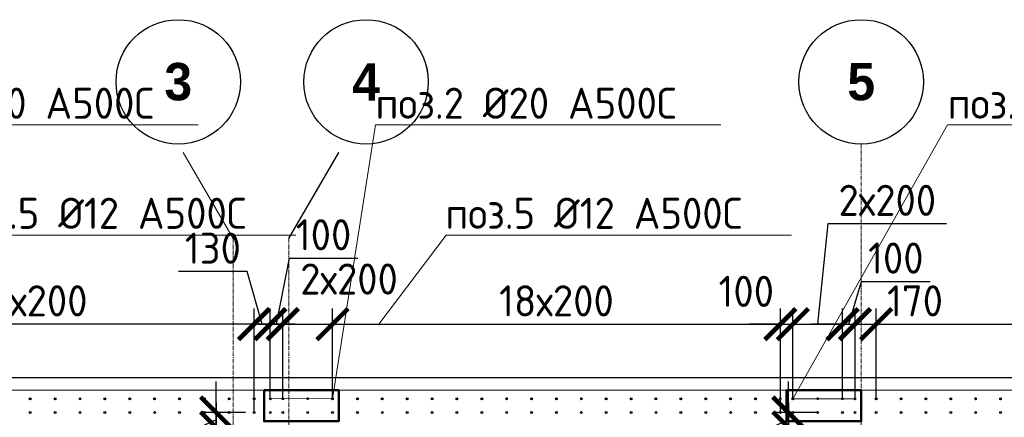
# Model space of a CAD drawing. Header units: millimetres. Extents: x -56135 to 1694203, y -446411 to -23139.
# Tile 219 of 256: x 967343 to 975258, y -106268 to -103072. Entities that reach past the tile are written whole.
import ezdxf
from ezdxf import colors
from ezdxf.entities.mleader import LeaderData, LeaderLine
from ezdxf.math import Vec2, Vec3

# ---------------------------------------------------------------- set-up
doc = ezdxf.new("R2010")
doc.units = ezdxf.units.MM
for name, pattern in [('01 Штриховая _4 мм_', [6, 3.5, -2.5]), ('______5', [1100, 800, -100, 100, -100]), ('HIDDEN2', [4.7625, 3.175, -1.5875]), ('осевая', [50.8, 31.75, -6.35, 6.35, -6.35])]:
    doc.linetypes.add(name, pattern=pattern)
for name, color, linetype, lineweight in [('0 Фундамент', 5, 'Continuous', 30), ('1 Стены', 3, 'Continuous', 30), ('Оси', 40, '______5', 18), ('подоснова', 151, 'Continuous', 5), ('РАЗМЕРЫ', 1, 'Continuous', 9), ('СТЕНЫ', 3, 'Continuous', 30)]:
    doc.layers.add(name, color=color, linetype=linetype, lineweight=lineweight)
doc.styles.add('Century Gothic', font='GOTHIC.TTF')
doc.styles.add('GOST-2.304_Type-B', font='GOST_Common.ttf')
doc.dimstyles.new('СПДС', dxfattribs={"dimscale": 100, "dimtxt": 2.5, "dimasz": 2.5, "dimexe": 1.25, "dimexo": 0, "dimtad": 1, "dimdec": 0, "dimtxsty": 'GOST-2.304_Type-B', "dimblk": 'ARCHTICK', "dimcen": 2.5, "dimdle": 2, "dimadec": 0, "dimazin": 2, "dimtfac": 0.75, "dimtdec": 0, "dimtmove": 1, "dimatfit": 3, "dimfxl": 1, "dimtolj": 1, "dimarcsym": 1})

# ---------------------------------------------------------------- blocks, each defined once
blk = doc.blocks.new('NSY101')
at = {"color": 0, "linetype": 'ByBlock', "lineweight": -2}
blk.add_circle((0, 0), 50, dxfattribs=at)
blk = doc.blocks.new('оси 2.2-2.3')
at = {"layer": 'Оси', "color": 16, "linetype": '______5', "lineweight": 0, "transparency": 33554687}
for p, q in [((482754.9, -105027.5), (482318.8, -104272.1)), ((483204.9, -105027.5), (483641.1, -104272.1))]:
    blk.add_line(p, q, dxfattribs=at)
at = {"layer": 'Оси', "color": 16, "linetype": 'осевая', "lineweight": 0, "transparency": 33554687}
for p, q in [((487804.9, -104267.9), (487804.9, -134893.5)), ((482754.9, -105027.5), (482754.9, -134138.1)), ((483204.9, -105027.5), (483204.9, -134138.1))]:
    blk.add_line(p, q, dxfattribs=at)
at = {"layer": 'Оси', "color": 16, "linetype": 'Continuous', "lineweight": 25, "transparency": 33554687, "xscale": 9.999999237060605, "yscale": 9.999999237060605, "zscale": 9.999999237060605}
for p in [(482314.4, -103767.9), (483824.4, -103767.9), (487804.4, -103767.9)]:
    blk.add_blockref('NSY101', p, dxfattribs=at)
at = {"layer": 'Оси', "color": 16, "linetype": 'Continuous', "lineweight": 25, "transparency": 33554687, "char_height": 300, "width": 385, "attachment_point": 5, "style": 'Century Gothic'}
for s, insert in [('\\A1;{\\fCentury Gothic|i0|b1;\\H300.000000;\\W1.000000;\\C16;3}\\P', (482314.4, -103767.9)), ('\\A1;{\\fCentury Gothic|i0|b1;\\H300.000000;\\W1.000000;\\C16;4}\\P', (483824.4, -103767.9)), ('\\A1;{\\fCentury Gothic|i0|b1;\\H300.000000;\\W1.000000;\\C16;5}\\P', (487804.4, -103767.9))]:
    blk.add_mtext(s, dxfattribs=dict(at, insert=insert))
blk = doc.blocks.new('стены тп')
at = {"layer": '1 Стены', "color": 252, "linetype": 'HIDDEN2', "lineweight": 0, "true_color": 0x939598}
blk.add_line((909390.6, -187275.6), (862265.6, -187275.6), dxfattribs=at)
blk = doc.blocks.new('_ArchTick')
at = {"color": 0, "linetype": 'ByBlock', "const_width": 0.15}
blk.add_lwpolyline([(-0.5, -0.5), (0.5, 0.5)], dxfattribs=at)
blk = doc.blocks.new('*D628')
at = {"layer": 'DEFPOINTS', "color": 0, "transparency": 16777216}
for p in [(969227.8, -105519), (969227.8, -106119.1, -720), (969357.8, -106119.1)]:
    blk.add_point(p, dxfattribs=at)
at = {"layer": 'РАЗМЕРЫ', "color": 0, "lineweight": -2, "transparency": 16777216}
for p, q in [((969171.1, -105096.4), (968621.1, -105096.4)), ((969292.8, -105519), (969171.1, -105096.4)), ((969227.8, -106119.1), (969227.8, -105394)), ((969357.8, -106119.1), (969357.8, -105394)), ((969557.8, -105519), (969027.8, -105519))]:
    blk.add_line(p, q, dxfattribs=at)
at = {"layer": 'РАЗМЕРЫ', "color": 0, "lineweight": -2, "transparency": 16777216, "xscale": 250, "yscale": 250, "zscale": 250, "rotation": 180}
blk.add_blockref('_ArchTick', (969227.8, -105519), dxfattribs=at)
at = {"layer": 'РАЗМЕРЫ', "color": 0, "lineweight": -2, "transparency": 16777216, "xscale": 250, "yscale": 250, "zscale": 250}
blk.add_blockref('_ArchTick', (969357.8, -105519), dxfattribs=at)
at = {"layer": 'РАЗМЕРЫ', "color": 0, "transparency": 16777216, "insert": (968896.1, -104908.9), "char_height": 250, "attachment_point": 5, "style": 'GOST-2.304_Type-B'}
blk.add_mtext('\\A1;130', dxfattribs=at)
blk = doc.blocks.new('*D644')
at = {"layer": 'DEFPOINTS', "color": 0, "transparency": 16777216}
for p in [(977628.1, -105519), (974228.1, -106118.8, -720), (977628.1, -106118.8, -720)]:
    blk.add_point(p, dxfattribs=at)
at = {"layer": 'РАЗМЕРЫ', "color": 0, "lineweight": -2, "transparency": 16777216}
for p, q in [((974228.1, -106118.8), (974228.1, -105394)), ((977628.1, -106118.8), (977628.1, -105394)), ((974028.1, -105519), (977828.1, -105519))]:
    blk.add_line(p, q, dxfattribs=at)
at = {"layer": 'РАЗМЕРЫ', "color": 0, "lineweight": -2, "transparency": 16777216, "xscale": 250, "yscale": 250, "zscale": 250, "rotation": 180}
blk.add_blockref('_ArchTick', (974228.1, -105519), dxfattribs=at)
at = {"layer": 'РАЗМЕРЫ', "color": 0, "lineweight": -2, "transparency": 16777216, "xscale": 250, "yscale": 250, "zscale": 250}
blk.add_blockref('_ArchTick', (977628.1, -105519), dxfattribs=at)
at = {"layer": 'РАЗМЕРЫ', "color": 0, "transparency": 16777216, "insert": (975928.1, -105331.5), "char_height": 250, "attachment_point": 5, "style": 'GOST-2.304_Type-B'}
blk.add_mtext('\\A1;17х200', dxfattribs=at)
blk = doc.blocks.new('_None')
blk = doc.blocks.new('*D677')
at = {"layer": 'DEFPOINTS', "color": 0, "transparency": 16777216}
for p in [(965627.8, -105519), (965627.8, -106217.2, -720), (969227.8, -106217.2, -720)]:
    blk.add_point(p, dxfattribs=at)
at = {"layer": 'РАЗМЕРЫ', "color": 0, "lineweight": -2, "transparency": 16777216}
for p, q in [((965627.8, -106217.2), (965627.8, -105394)), ((969227.8, -106217.2), (969227.8, -105394)), ((969427.8, -105519), (965427.8, -105519))]:
    blk.add_line(p, q, dxfattribs=at)
at = {"layer": 'РАЗМЕРЫ', "color": 0, "lineweight": -2, "transparency": 16777216, "xscale": 250, "yscale": 250, "zscale": 250, "rotation": 180}
blk.add_blockref('_ArchTick', (965627.8, -105519), dxfattribs=at)
at = {"layer": 'РАЗМЕРЫ', "color": 0, "lineweight": -2, "transparency": 16777216, "xscale": 250, "yscale": 250, "zscale": 250}
blk.add_blockref('_ArchTick', (969227.8, -105519), dxfattribs=at)
at = {"layer": 'РАЗМЕРЫ', "color": 0, "transparency": 16777216, "insert": (967427.8, -105331.5), "char_height": 250, "attachment_point": 5, "style": 'GOST-2.304_Type-B'}
blk.add_mtext('\\A1;18х200', dxfattribs=at)
blk = doc.blocks.new('*D1042')
at = {"layer": 'DEFPOINTS', "color": 0, "transparency": 16777216}
for p in [(973978.2, -106349.2, -360), (973522.7, -109949.2), (973978.6, -109949.2, -360)]:
    blk.add_point(p, dxfattribs=at)
at = {"layer": 'РАЗМЕРЫ', "color": 0, "lineweight": -2, "transparency": 16777216}
for p, q in [((973522.7, -106149.2), (973522.7, -110149.2)), ((973978.2, -106349.2), (973397.7, -106349.2)), ((973978.6, -109949.2), (973397.7, -109949.2))]:
    blk.add_line(p, q, dxfattribs=at)
at = {"layer": 'РАЗМЕРЫ', "color": 0, "lineweight": -2, "transparency": 16777216, "xscale": 250, "yscale": 250, "zscale": 250}
for p, rotation in [((973522.7, -106349.2), 90), ((973522.7, -109949.2), 270)]:
    blk.add_blockref('_ArchTick', p, dxfattribs=dict(at, rotation=rotation))
at = {"layer": 'РАЗМЕРЫ', "color": 0, "transparency": 16777216, "insert": (973335.2, -108149.2), "char_height": 250, "attachment_point": 5, "rotation": 90, "style": 'GOST-2.304_Type-B'}
blk.add_mtext('\\A1;18х200', dxfattribs=at)
blk = doc.blocks.new('*D1043')
at = {"layer": 'DEFPOINTS', "color": 0, "transparency": 16777216}
for p in [(973522.7, -106228.9), (973757.7, -106228.9), (973978.2, -106349.2, -360)]:
    blk.add_point(p, dxfattribs=at)
at = {"layer": 'РАЗМЕРЫ', "color": 0, "lineweight": -2, "transparency": 16777216}
for p, q in [((973522.7, -106228.9), (973522.7, -105978.9)), ((973522.7, -106289), (972991.4, -106526.3)), ((973757.7, -106228.9), (973397.7, -106228.9)), ((973522.7, -106349.2), (973522.7, -106228.9)), ((973522.7, -106349.2), (973522.7, -106228.9)), ((973978.2, -106349.2), (973397.7, -106349.2)), ((973522.7, -106349.2), (973522.7, -106599.2)), ((972991.4, -106526.3), (972991.4, -107076.3))]:
    blk.add_line(p, q, dxfattribs=at)
at = {"layer": 'РАЗМЕРЫ', "color": 0, "lineweight": -2, "transparency": 16777216, "xscale": 250, "yscale": 250, "zscale": 250}
for p, rotation in [((973522.7, -106228.9), 270), ((973522.7, -106349.2), 90)]:
    blk.add_blockref('_ArchTick', p, dxfattribs=dict(at, rotation=rotation))
at = {"layer": 'РАЗМЕРЫ', "color": 0, "transparency": 16777216, "insert": (972803.9, -106801.3), "char_height": 250, "attachment_point": 5, "rotation": 90, "style": 'GOST-2.304_Type-B'}
blk.add_mtext('\\A1;120', dxfattribs=at)
blk = doc.blocks.new('*D1044')
at = {"layer": 'DEFPOINTS', "color": 0, "transparency": 16777216}
for p in [(969378, -106349.2, -360), (968922.5, -109949.2), (969378.5, -109949.2, -360)]:
    blk.add_point(p, dxfattribs=at)
at = {"layer": 'РАЗМЕРЫ', "color": 0, "lineweight": -2, "transparency": 16777216}
for p, q in [((968922.5, -106149.2), (968922.5, -110149.2)), ((969378, -106349.2), (968797.5, -106349.2)), ((969378.5, -109949.2), (968797.5, -109949.2))]:
    blk.add_line(p, q, dxfattribs=at)
at = {"layer": 'РАЗМЕРЫ', "color": 0, "lineweight": -2, "transparency": 16777216, "xscale": 250, "yscale": 250, "zscale": 250}
for p, rotation in [((968922.5, -106349.2), 90), ((968922.5, -109949.2), 270)]:
    blk.add_blockref('_ArchTick', p, dxfattribs=dict(at, rotation=rotation))
at = {"layer": 'РАЗМЕРЫ', "color": 0, "transparency": 16777216, "insert": (968735, -108149.2), "char_height": 250, "attachment_point": 5, "rotation": 90, "style": 'GOST-2.304_Type-B'}
blk.add_mtext('\\A1;18х200', dxfattribs=at)
blk = doc.blocks.new('*D1045')
at = {"layer": 'DEFPOINTS', "color": 0, "transparency": 16777216}
for p in [(968922.5, -106228.9), (969157.5, -106228.9), (969378, -106349.2, -360)]:
    blk.add_point(p, dxfattribs=at)
at = {"layer": 'РАЗМЕРЫ', "color": 0, "lineweight": -2, "transparency": 16777216}
for p, q in [((968922.5, -106228.9), (968922.5, -105978.9)), ((968922.5, -106289), (968391.2, -106526.3)), ((969157.5, -106228.9), (968797.5, -106228.9)), ((968922.5, -106349.2), (968922.5, -106228.9)), ((968922.5, -106349.2), (968922.5, -106228.9)), ((969378, -106349.2), (968797.5, -106349.2)), ((968922.5, -106349.2), (968922.5, -106599.2)), ((968391.2, -106526.3), (968391.2, -107076.3))]:
    blk.add_line(p, q, dxfattribs=at)
at = {"layer": 'РАЗМЕРЫ', "color": 0, "lineweight": -2, "transparency": 16777216, "xscale": 250, "yscale": 250, "zscale": 250}
for p, rotation in [((968922.5, -106228.9), 270), ((968922.5, -106349.2), 90)]:
    blk.add_blockref('_ArchTick', p, dxfattribs=dict(at, rotation=rotation))
at = {"layer": 'РАЗМЕРЫ', "color": 0, "transparency": 16777216, "insert": (968203.7, -106801.3), "char_height": 250, "attachment_point": 5, "rotation": 90, "style": 'GOST-2.304_Type-B'}
blk.add_mtext('\\A1;120', dxfattribs=at)
blk = doc.blocks.new('*D1046')
at = {"layer": 'DEFPOINTS', "color": 0, "transparency": 16777216}
for p in [(969458.3, -105519), (969357.8, -106119.1), (969458.3, -106118.6)]:
    blk.add_point(p, dxfattribs=at)
at = {"layer": 'РАЗМЕРЫ', "color": 0, "lineweight": -2, "transparency": 16777216}
for p, q in [((969408.1, -105519), (969511.2, -104987.8)), ((969511.2, -104987.8), (970061.2, -104987.8)), ((969357.8, -106119.1), (969357.8, -105394)), ((969458.3, -106118.6), (969458.3, -105394)), ((969357.8, -105519), (969107.8, -105519)), ((969357.8, -105519), (969458.3, -105519)), ((969357.8, -105519), (969458.3, -105519)), ((969458.3, -105519), (969708.3, -105519))]:
    blk.add_line(p, q, dxfattribs=at)
at = {"layer": 'РАЗМЕРЫ', "color": 0, "lineweight": -2, "transparency": 16777216, "xscale": 250, "yscale": 250, "zscale": 250}
blk.add_blockref('_ArchTick', (969357.8, -105519), dxfattribs=at)
at = {"layer": 'РАЗМЕРЫ', "color": 0, "lineweight": -2, "transparency": 16777216, "xscale": 250, "yscale": 250, "zscale": 250, "rotation": 180}
blk.add_blockref('_ArchTick', (969458.3, -105519), dxfattribs=at)
at = {"layer": 'РАЗМЕРЫ', "color": 0, "transparency": 16777216, "insert": (969786.2, -104800.3), "char_height": 250, "attachment_point": 5, "style": 'GOST-2.304_Type-B'}
blk.add_mtext('\\A1;100', dxfattribs=at)
blk = doc.blocks.new('*D1047')
at = {"layer": 'DEFPOINTS', "color": 0, "transparency": 16777216}
for p in [(969857.8, -105519), (969458.3, -106118.6), (969857.8, -106119.1)]:
    blk.add_point(p, dxfattribs=at)
at = {"layer": 'РАЗМЕРЫ', "color": 0, "lineweight": -2, "transparency": 16777216}
for p, q in [((969458.3, -106118.6), (969458.3, -105394)), ((969857.8, -106119.1), (969857.8, -105394)), ((969258.3, -105519), (970057.8, -105519))]:
    blk.add_line(p, q, dxfattribs=at)
at = {"layer": 'РАЗМЕРЫ', "color": 0, "lineweight": -2, "transparency": 16777216, "xscale": 250, "yscale": 250, "zscale": 250, "rotation": 180}
blk.add_blockref('_ArchTick', (969458.3, -105519), dxfattribs=at)
at = {"layer": 'РАЗМЕРЫ', "color": 0, "lineweight": -2, "transparency": 16777216, "xscale": 250, "yscale": 250, "zscale": 250}
blk.add_blockref('_ArchTick', (969857.8, -105519), dxfattribs=at)
at = {"layer": 'РАЗМЕРЫ', "color": 0, "transparency": 16777216, "insert": (969990.9, -105156.3), "char_height": 250, "attachment_point": 5, "style": 'GOST-2.304_Type-B'}
blk.add_mtext('\\A1;2х200', dxfattribs=at)
blk = doc.blocks.new('*D1048')
at = {"layer": 'DEFPOINTS', "color": 0, "transparency": 16777216}
for p in [(973458.1, -105519), (969857.8, -105989.8), (973458.1, -106229.2, -720)]:
    blk.add_point(p, dxfattribs=at)
at = {"layer": 'РАЗМЕРЫ', "color": 0, "lineweight": -2, "transparency": 16777216}
for p, q in [((969857.8, -105989.8), (969857.8, -105394)), ((973458.1, -106229.2), (973458.1, -105394)), ((969657.8, -105519), (973658.1, -105519))]:
    blk.add_line(p, q, dxfattribs=at)
at = {"layer": 'РАЗМЕРЫ', "color": 0, "lineweight": -2, "transparency": 16777216, "xscale": 250, "yscale": 250, "zscale": 250, "rotation": 180}
blk.add_blockref('_ArchTick', (969857.8, -105519), dxfattribs=at)
at = {"layer": 'РАЗМЕРЫ', "color": 0, "lineweight": -2, "transparency": 16777216, "xscale": 250, "yscale": 250, "zscale": 250}
blk.add_blockref('_ArchTick', (973458.1, -105519), dxfattribs=at)
at = {"layer": 'РАЗМЕРЫ', "color": 0, "transparency": 16777216, "insert": (971658, -105331.5), "char_height": 250, "attachment_point": 5, "style": 'GOST-2.304_Type-B'}
blk.add_mtext('\\A1;18х200', dxfattribs=at)
blk = doc.blocks.new('*D1049')
at = {"layer": 'DEFPOINTS', "color": 0, "transparency": 16777216}
for p in [(973558.4, -105519), (973558.4, -106118.8), (973458.1, -106229.2, -720)]:
    blk.add_point(p, dxfattribs=at)
at = {"layer": 'РАЗМЕРЫ', "color": 0, "lineweight": -2, "transparency": 16777216}
for p, q in [((973458.1, -106229.2), (973458.1, -105394)), ((973558.4, -106118.8), (973558.4, -105394)), ((973458.1, -105519), (973208.1, -105519)), ((973458.1, -105519), (973558.4, -105519)), ((973558.4, -105519), (973808.4, -105519))]:
    blk.add_line(p, q, dxfattribs=at)
at = {"layer": 'РАЗМЕРЫ', "color": 0, "lineweight": -2, "transparency": 16777216, "xscale": 250, "yscale": 250, "zscale": 250}
blk.add_blockref('_ArchTick', (973458.1, -105519), dxfattribs=at)
at = {"layer": 'РАЗМЕРЫ', "color": 0, "lineweight": -2, "transparency": 16777216, "xscale": 250, "yscale": 250, "zscale": 250, "rotation": 180}
blk.add_blockref('_ArchTick', (973558.4, -105519), dxfattribs=at)
at = {"layer": 'РАЗМЕРЫ', "color": 0, "transparency": 16777216, "insert": (973183.8, -105255.1), "char_height": 250, "attachment_point": 5, "style": 'GOST-2.304_Type-B'}
blk.add_mtext('\\A1;100', dxfattribs=at)
blk = doc.blocks.new('*D1050')
at = {"layer": 'DEFPOINTS', "color": 0, "transparency": 16777216}
for p in [(973958, -105519), (973558.4, -106118.8), (973958, -106118.8)]:
    blk.add_point(p, dxfattribs=at)
at = {"layer": 'РАЗМЕРЫ', "color": 0, "lineweight": -2, "transparency": 16777216}
for p, q in [((973758.2, -105519), (973842.7, -104711.1)), ((973842.7, -104711.1), (974792.7, -104711.1)), ((973558.4, -106118.8), (973558.4, -105394)), ((973958, -106118.8), (973958, -105394)), ((973358.4, -105519), (974158, -105519))]:
    blk.add_line(p, q, dxfattribs=at)
at = {"layer": 'РАЗМЕРЫ', "color": 0, "lineweight": -2, "transparency": 16777216, "xscale": 250, "yscale": 250, "zscale": 250, "rotation": 180}
blk.add_blockref('_ArchTick', (973558.4, -105519), dxfattribs=at)
at = {"layer": 'РАЗМЕРЫ', "color": 0, "lineweight": -2, "transparency": 16777216, "xscale": 250, "yscale": 250, "zscale": 250}
blk.add_blockref('_ArchTick', (973958, -105519), dxfattribs=at)
at = {"layer": 'РАЗМЕРЫ', "color": 0, "transparency": 16777216, "insert": (974317.7, -104523.6), "char_height": 250, "attachment_point": 5, "style": 'GOST-2.304_Type-B'}
blk.add_mtext('\\A1;2х200', dxfattribs=at)
blk = doc.blocks.new('*D1051')
at = {"layer": 'DEFPOINTS', "color": 0, "transparency": 16777216}
for p in [(974058, -105519), (973958, -106118.8), (974058, -106118.8)]:
    blk.add_point(p, dxfattribs=at)
at = {"layer": 'РАЗМЕРЫ', "color": 0, "lineweight": -2, "transparency": 16777216}
for p, q in [((974008, -105519), (974111.1, -105175.3)), ((974111.1, -105175.3), (974661.1, -105175.3)), ((973958, -106118.8), (973958, -105394)), ((974058, -106118.8), (974058, -105394)), ((973958, -105519), (973708, -105519)), ((973958, -105519), (974058, -105519)), ((973958, -105519), (974058, -105519)), ((974058, -105519), (974308, -105519))]:
    blk.add_line(p, q, dxfattribs=at)
at = {"layer": 'РАЗМЕРЫ', "color": 0, "lineweight": -2, "transparency": 16777216, "xscale": 250, "yscale": 250, "zscale": 250}
blk.add_blockref('_ArchTick', (973958, -105519), dxfattribs=at)
at = {"layer": 'РАЗМЕРЫ', "color": 0, "lineweight": -2, "transparency": 16777216, "xscale": 250, "yscale": 250, "zscale": 250, "rotation": 180}
blk.add_blockref('_ArchTick', (974058, -105519), dxfattribs=at)
at = {"layer": 'РАЗМЕРЫ', "color": 0, "transparency": 16777216, "insert": (974386.1, -104987.8), "char_height": 250, "attachment_point": 5, "style": 'GOST-2.304_Type-B'}
blk.add_mtext('\\A1;100', dxfattribs=at)
blk = doc.blocks.new('*D1052')
at = {"layer": 'DEFPOINTS', "color": 0, "transparency": 16777216}
for p in [(974228.1, -105519), (974228.1, -105906.3), (974058, -106118.8)]:
    blk.add_point(p, dxfattribs=at)
at = {"layer": 'РАЗМЕРЫ', "color": 0, "lineweight": -2, "transparency": 16777216}
for p, q in [((974058, -106118.8), (974058, -105394)), ((974228.1, -105906.3), (974228.1, -105394)), ((973858, -105519), (974428.1, -105519))]:
    blk.add_line(p, q, dxfattribs=at)
at = {"layer": 'РАЗМЕРЫ', "color": 0, "lineweight": -2, "transparency": 16777216, "xscale": 250, "yscale": 250, "zscale": 250, "rotation": 180}
blk.add_blockref('_ArchTick', (974058, -105519), dxfattribs=at)
at = {"layer": 'РАЗМЕРЫ', "color": 0, "lineweight": -2, "transparency": 16777216, "xscale": 250, "yscale": 250, "zscale": 250}
blk.add_blockref('_ArchTick', (974228.1, -105519), dxfattribs=at)
at = {"layer": 'РАЗМЕРЫ', "color": 0, "transparency": 16777216, "insert": (974540.3, -105331.5), "char_height": 250, "attachment_point": 5, "style": 'GOST-2.304_Type-B'}
blk.add_mtext('\\A1;170', dxfattribs=at)
blk = doc.blocks.new('стены  тп')
at = {"layer": 'СТЕНЫ', "color": 251, "linetype": '01 Штриховая _4 мм_', "lineweight": 0, "true_color": 0x636466}
blk.add_line((589762.3, -316375.7, 3100), (542387.3, -316375.7, 3100), dxfattribs=at)

msp = doc.modelspace()

# ---------------------------------------------------------------- linework, layer by layer
at = {"color": 1, "lineweight": 50}
for points in [[(969308, -106049.2), (969908, -106049.2), (969908, -106299.2), (969308, -106299.2)], [(973508, -106049.2), (974108, -106049.2), (974108, -106299.2), (973508, -106299.2)]]:
    msp.add_lwpolyline(points, close=True, dxfattribs=at)
at = {"layer": '0 Фундамент'}
msp.add_lwpolyline([(960458, -105949.2), (960458, -130129.2), (967808, -130129.2), (967808, -130129.2), (980308, -130129.2), (980308, -130129.2), (982658, -130129.2), (982658, -130129.2), (1008108, -130129.2), (1008108, -126049.2), (1009588, -126049.2), (1009588, -117449.2), (1008108, -117449.2), (1008108, -105949.2), (960458, -105949.2)], dxfattribs=at)
at = {"layer": 'Оси', "color": 16, "linetype": '______5', "lineweight": 25, "transparency": 33554687}
msp.add_line((969508.2, -104831.3), (969944.3, -104075.9), dxfattribs=at)
at = {"layer": 'РАЗМЕРЫ', "color": 8, "linetype": 'Continuous', "lineweight": 30}
for centre in [(967427.8, -106119.1, -720), (967428.1, -106118.8, -720), (967627.8, -106119.1, -720), (967628.1, -106118.8, -720), (967827.8, -106119.1, -720), (967828.1, -106118.8, -720), (968027.8, -106119.1, -720), (968028.1, -106118.8, -720), (968227.8, -106119.1, -720), (968228.1, -106118.8, -720), (968427.8, -106119.1, -720), (968428.1, -106118.8, -720), (968627.8, -106119.1, -720), (968628.1, -106118.8, -720), (968827.8, -106119.1, -720), (968828.1, -106118.8, -720), (969027.8, -106119.1, -720), (969028.1, -106118.8, -720), (969227.8, -106119.1, -720), (969228.1, -106118.8, -720), (970057.8, -106119.1, -720), (970058.1, -106118.8, -720), (970257.8, -106119.1, -720), (970258.1, -106118.8, -720), (970457.8, -106119.1, -720), (970458.1, -106118.8, -720), (970657.8, -106119.1, -720), (970658.1, -106118.8, -720), (970857.8, -106119.1, -720), (970858.1, -106118.8, -720), (971057.8, -106119.1, -720), (971058.1, -106118.8, -720), (971257.8, -106119.1, -720), (971258.1, -106118.8, -720), (971457.8, -106119.1, -720), (971458.1, -106118.8, -720), (971657.8, -106119.1, -720), (971658.1, -106118.8, -720), (971857.8, -106119.1, -720), (971858.1, -106118.8, -720), (972057.8, -106119.1, -720), (972058.1, -106118.8, -720), (972257.8, -106119.1, -720), (972258.1, -106118.8, -720), (972457.8, -106119.1, -720), (972458.1, -106118.8, -720), (972657.8, -106119.1, -720), (972658.1, -106118.8, -720), (972857.8, -106119.1, -720), (972858.1, -106118.8, -720), (973057.8, -106119.1, -720), (973058.1, -106118.8, -720), (973257.8, -106119.1, -720), (973258.1, -106118.8, -720), (973457.8, -106119.1, -720), (973458.1, -106118.8, -720), (974227.8, -106119.1, -720), (974228.1, -106118.8, -720), (974427.8, -106119.1, -720), (974428.1, -106118.8, -720), (974627.8, -106119.1, -720), (974628.1, -106118.8, -720), (974827.8, -106119.1, -720), (974828.1, -106118.8, -720), (975027.8, -106119.1, -720), (975028.1, -106118.8, -720), (975227.8, -106119.1, -720), (975228.1, -106118.8, -720), (967428.1, -106229.2, -720), (967628.1, -106229.2, -720), (967828.1, -106229.2, -720), (968028.1, -106229.2, -720), (968228.1, -106229.2, -720), (968428.1, -106229.2, -720), (968628.1, -106229.2, -720), (968828.1, -106229.2, -720), (969028.1, -106229.2, -720), (969228.1, -106229.2, -720), (970058.1, -106229.2, -720), (970258.1, -106229.2, -720), (970458.1, -106229.2, -720), (970658.1, -106229.2, -720), (970858.1, -106229.2, -720), (971058.1, -106229.2, -720), (971258.1, -106229.2, -720), (971458.1, -106229.2, -720), (971658.1, -106229.2, -720), (971858.1, -106229.2, -720), (972058.1, -106229.2, -720), (972258.1, -106229.2, -720), (972458.1, -106229.2, -720), (972658.1, -106229.2, -720), (972858.1, -106229.2, -720), (973058.1, -106229.2, -720), (973258.1, -106229.2, -720), (973458.1, -106229.2, -720), (974228.1, -106229.2, -720), (974428.1, -106229.2, -720), (974628.1, -106229.2, -720), (974828.1, -106229.2, -720), (975028.1, -106229.2, -720), (975228.1, -106229.2, -720)]:
    msp.add_circle(centre, 7, dxfattribs=at)
at = {"layer": 'РАЗМЕРЫ', "color": 6, "linetype": 'Continuous', "lineweight": 30}
for centre in [(969357.8, -106119.1), (969358.1, -106118.8), (969458.1, -106118.8), (969458.3, -106118.6), (969658.1, -106118.8), (969658.3, -106118.6), (969857.6, -106118.8), (969857.8, -106119.1), (973558.2, -106119.1), (973558.4, -106118.8), (973757.7, -106118.6), (973758, -106118.8), (973957.7, -106118.6), (973958, -106118.8), (974058, -106118.8), (974058.2, -106119.1), (969358.1, -106229.2), (969458.3, -106228.9), (969658.3, -106228.9), (969857.6, -106229.2), (973558.4, -106229.2), (973757.7, -106228.9), (973957.7, -106228.9), (974058, -106229.2)]:
    msp.add_circle(centre, 7, dxfattribs=at)

# ---------------------------------------------------------------- block references
at = {"layer": 'Оси', "color": 16, "linetype": 'Continuous', "lineweight": 25, "transparency": 33554687, "xscale": 9.999999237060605, "yscale": 9.999999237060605, "zscale": 9.999999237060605}
for p in [(970127.6, -103571.7), (974107.6, -103571.7)]:
    msp.add_blockref('NSY101', p, dxfattribs=at)
at = {"layer": 'РАЗМЕРЫ', "color": 1}
for name, p in [('оси 2.2-2.3', (486303.3, 196.2)), ('стены тп', (98167.6, 81226.5))]:
    msp.add_blockref(name, p, dxfattribs=at)
at = {"layer": 'РАЗМЕРЫ'}
msp.add_blockref('стены  тп', (418045.9, 210326.6, -3100), dxfattribs=at)

# ---------------------------------------------------------------- texts
at = {"layer": 'Оси', "color": 16, "linetype": 'Continuous', "lineweight": 25, "transparency": 33554687, "char_height": 300, "width": 385, "attachment_point": 5, "style": 'Century Gothic'}
for s, insert in [('\\A1;{\\fCentury Gothic|i0|b1;\\H300.000000;\\W1.000000;\\C16;4}\\P', (970127.6, -103571.7)), ('\\A1;{\\fCentury Gothic|i0|b1;\\H300.000000;\\W1.000000;\\C16;5}\\P', (974107.6, -103571.7))]:
    msp.add_mtext(s, dxfattribs=dict(at, insert=insert))

# ---------------------------------------------------------------- dimensions: what is measured, and where the dimension line sits
at = {"layer": 'РАЗМЕРЫ', "color": 1}
for base, p1, p2, picture, middle in [((973958, -105519), (973558.4, -106118.8), (973958, -106118.8), '*D1050', (973905.2, -104711.1)), ((969857.8, -105519), (969458.3, -106118.6), (969857.8, -106119.1), '*D1047', (969990.9, -105343.8))]:
    dim = msp.add_linear_dim(base=base, p1=p1, p2=p2, text='2х200', dimstyle='СПДС', dxfattribs=at)
    dim.commit()
    dim.dimension.update_dxf_attribs({"geometry": picture, "text_midpoint": middle, "dimtype": 160})
for base, p1, p2, picture, middle in [((969458.3334, -105519.034), (969357.8428, -106119.0536), (969458.3334, -106118.563), '*D1046', (969573.7131, -104987.784)), ((969227.8, -105519), (969357.8, -106119.1), (969227.8, -106119.1, -720), '*D628', (969108.6, -105096.4)), ((973558.4, -105519), (973458.1, -106229.2, -720), (973558.4, -106118.8), '*D1049', (973183.8, -105442.6)), ((974228.1, -105519), (974058, -106118.8), (974228.1, -105906.3), '*D1052', (974540.3, -105519))]:
    dim = msp.add_linear_dim(base=base, p1=p1, p2=p2, dimstyle='СПДС', dxfattribs=at)
    dim.commit()
    dim.dimension.update_dxf_attribs({"geometry": picture, "text_midpoint": middle, "dimtype": 160})
dim = msp.add_linear_dim(base=(974058, -105519), p1=(973958, -106118.8), p2=(974058, -106118.8), dimstyle='СПДС', dxfattribs=at)
dim.commit()
dim.dimension.update_dxf_attribs({"geometry": '*D1051', "text_midpoint": (974173.6, -104987.8)})
for base, p1, p2, text, picture, middle in [((965627.8, -105519), (969227.8, -106217.2, -720), (965627.8, -106217.2, -720), '18х200', '*D677', (967427.8, -105331.5)), ((973458.1, -105519), (969857.8, -105989.8), (973458.1, -106229.2, -720), '18х200', '*D1048', (971658, -105331.5)), ((977628.1, -105519), (974228.1, -106118.8, -720), (977628.1, -106118.8, -720), '17х200', '*D644', (975928.1, -105331.5))]:
    dim = msp.add_linear_dim(base=base, p1=p1, p2=p2, text=text, dimstyle='СПДС', dxfattribs=at)
    dim.commit()
    dim.dimension.update_dxf_attribs({"geometry": picture, "text_midpoint": middle})
for base, p1, p2, picture, middle in [((968922.5, -106228.9), (969378, -106349.2, -360), (969157.5, -106228.9), '*D1045', (968391.2, -106588.8)), ((973522.7, -106228.9), (973978.2, -106349.2, -360), (973757.7, -106228.9), '*D1043', (972991.4, -106588.8))]:
    dim = msp.add_linear_dim(base=base, p1=p1, p2=p2, angle=90, dimstyle='СПДС', dxfattribs=at)
    dim.commit()
    dim.dimension.update_dxf_attribs({"geometry": picture, "text_midpoint": middle, "dimtype": 160})
at = {"layer": 'РАЗМЕРЫ'}
for base, p1, p2, picture, middle in [((968922.5, -109949.2), (969378, -106349.2, -360), (969378.5, -109949.2, -360), '*D1044', (968735, -108149.2)), ((973522.7, -109949.2), (973978.2, -106349.2, -360), (973978.6, -109949.2, -360), '*D1042', (973335.2, -108149.2))]:
    dim = msp.add_linear_dim(base=base, p1=p1, p2=p2, angle=90, text='18х200', dimstyle='СПДС', dxfattribs=at)
    dim.commit()
    dim.dimension.update_dxf_attribs({"geometry": picture, "text_midpoint": middle})

# ---------------------------------------------------------------- leaders
at = {"layer": 'подоснова', "color": 4, "ltscale": 0.3}
ml = msp.add_multileader_mtext('Standard', dxfattribs=at)
ml.set_content('{\\C2;поз.2 %%C20 А500С }', color=4, style='GOST-2.304_Type-B')
ml.set_leader_properties(color=256, linetype='ByLayer', lineweight=15)
ml.set_arrow_properties(name='NONE')
ml.build(insert=Vec2(0, 0))
ml.multileader.update_dxf_attribs({"text_left_attachment_type": 6, "text_right_attachment_type": 6, "dogleg_length": 0.1, "arrow_head_size": 18})
ctx = ml.context
ctx.base_point, ctx.char_height, ctx.arrow_head_size, ctx.landing_gap_size, ctx.plane_origin = Vec3(966002.3, -103918.1), 250, 18, 20, Vec3(969619.6, -104156.3)
ctx.left_attachment, ctx.right_attachment, ctx.text_align_type = 6, 6, 1
notes = []
notes.append((ctx, [(1, (1, 1, 0), (966002.2, -103918.1), (1, 0), 0.1, [(1, [(964965, -106117), (965459.9, -106112)], 0, [])])]))
ctx.mtext.insert, ctx.mtext.width, ctx.mtext.alignment, ctx.mtext.flow_direction = Vec3(967214.2, -103618.1), 4075.871, 2, 5
ml = msp.add_multileader_mtext('Standard', dxfattribs=at)
ml.set_content('{\\C2;поз.2 %%C20 А500С }', color=4, style='GOST-2.304_Type-B')
ml.set_leader_properties(color=256, linetype='ByLayer', lineweight=15)
ml.set_arrow_properties(name='NONE')
ml.build(insert=Vec2(0, 0))
ml.multileader.update_dxf_attribs({"text_left_attachment_type": 6, "text_right_attachment_type": 6, "dogleg_length": 0.1, "arrow_head_size": 18})
ctx = ml.context
ctx.base_point, ctx.char_height, ctx.arrow_head_size, ctx.landing_gap_size, ctx.plane_origin = Vec3(970202.5, -103918.1), 250, 18, 20, Vec3(973819.8, -104156.3)
ctx.left_attachment, ctx.right_attachment, ctx.text_align_type = 6, 6, 1
notes.append((ctx, [(1, (1, 1, 0), (970202.4, -103918.1), (1, 0), 0.1, [(1, [(969363.3, -106114.1), (969857.6, -106118.8)], 0, [])])]))
ctx.mtext.insert, ctx.mtext.width, ctx.mtext.alignment, ctx.mtext.flow_direction = Vec3(971414.3, -103618.1), 4075.871, 2, 5
ml = msp.add_multileader_mtext('Standard', dxfattribs=at)
ml.set_content('{\\C2;поз.2 %%C20 А500С }', color=4, style='GOST-2.304_Type-B')
ml.set_leader_properties(color=256, linetype='ByLayer', lineweight=15)
ml.set_arrow_properties(name='NONE')
ml.build(insert=Vec2(0, 0))
ml.multileader.update_dxf_attribs({"text_left_attachment_type": 6, "text_right_attachment_type": 6, "dogleg_length": 0.1, "arrow_head_size": 18})
ctx = ml.context
ctx.base_point, ctx.char_height, ctx.arrow_head_size, ctx.landing_gap_size, ctx.plane_origin = Vec3(974802.5, -103918.1), 250, 18, 20, Vec3(978419.8, -104156.3)
ctx.left_attachment, ctx.right_attachment, ctx.text_align_type = 6, 6, 1
notes.append((ctx, [(1, (1, 1, 0), (974802.4, -103918.1), (1, 0), 0.1, [(1, [(974058.2, -106119.1), (973558.2, -106119.1)], 0, [])])]))
ctx.mtext.insert, ctx.mtext.width, ctx.mtext.alignment, ctx.mtext.flow_direction = Vec3(976014.3, -103618.1), 4075.871, 2, 5
ml = msp.add_multileader_mtext('Standard', dxfattribs=at)
ml.set_content('{\\C2;поз.5 %%C12 А500С }', color=4, style='GOST-2.304_Type-B')
ml.set_leader_properties(color=256, linetype='ByLayer', lineweight=15)
ml.set_arrow_properties(name='NONE')
ml.build(insert=Vec2(0, 0))
ml.multileader.update_dxf_attribs({"text_left_attachment_type": 6, "text_right_attachment_type": 6, "dogleg_length": 0.1, "arrow_head_size": 18})
ctx = ml.context
ctx.base_point, ctx.char_height, ctx.arrow_head_size, ctx.landing_gap_size, ctx.plane_origin = Vec3(966786.7, -104802.8), 250, 18, 20, Vec3(977922.3, -104440.2)
ctx.left_attachment, ctx.right_attachment, ctx.text_align_type = 6, 6, 1
notes.append((ctx, [(1, (1, 1, 0), (966786.6, -104802.8), (1, 0), 0.1, [(0, [(966244.3, -105519)], 0, [])])]))
ctx.mtext.insert, ctx.mtext.width, ctx.mtext.alignment, ctx.mtext.flow_direction = Vec3(967973.6, -104502.8), 4075.871, 2, 5
ml = msp.add_multileader_mtext('Standard', dxfattribs=at)
ml.set_content('{\\C2;поз.5 %%C12 А500С }', color=4, style='GOST-2.304_Type-B')
ml.set_leader_properties(color=256, linetype='ByLayer', lineweight=15)
ml.set_arrow_properties(name='NONE')
ml.build(insert=Vec2(0, 0))
ml.multileader.update_dxf_attribs({"text_left_attachment_type": 6, "text_right_attachment_type": 6, "dogleg_length": 0.1, "arrow_head_size": 18})
ctx = ml.context
ctx.base_point, ctx.char_height, ctx.arrow_head_size, ctx.landing_gap_size, ctx.plane_origin = Vec3(970772.3, -104802.8), 250, 18, 20, Vec3(981907.9, -104440.2)
ctx.left_attachment, ctx.right_attachment, ctx.text_align_type = 6, 6, 1
notes.append((ctx, [(1, (1, 1, 0), (970772.2, -104802.8), (1, 0), 0.1, [(0, [(970230, -105519)], 0, [])])]))
ctx.mtext.insert, ctx.mtext.width, ctx.mtext.alignment, ctx.mtext.flow_direction = Vec3(971959.2, -104502.8), 4075.871, 2, 5
for ctx, leaders in notes:
    for number, flags, end, landing, length, lines in leaders:
        leader = LeaderData()
        leader.index, (leader.has_last_leader_line, leader.has_dogleg_vector, leader.attachment_direction) = number, flags
        leader.last_leader_point, leader.dogleg_vector, leader.dogleg_length = Vec3(end), Vec3(landing), length
        for number, points, colour, breaks in lines:
            line = LeaderLine()
            line.index, line.vertices, line.color, line.breaks = number, Vec3.list(points), colors.encode_raw_color(colour), breaks
            leader.lines.append(line)
        ctx.leaders.append(leader)

doc.saveas('drawing.dxf')
